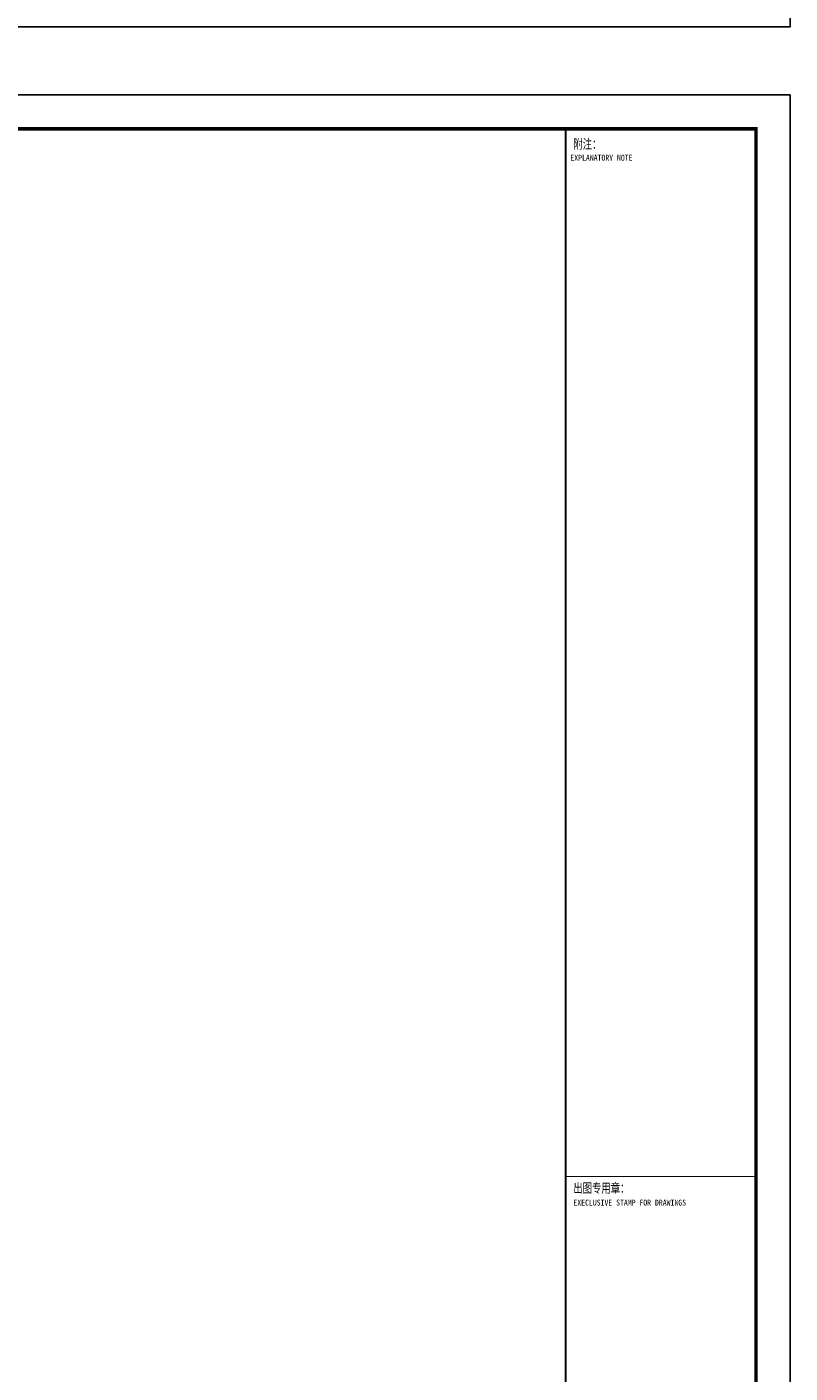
# Model space of a CAD drawing. Extents: x -302077 to 107904, y -9283 to 295706.
# Tile 250 of 256: x -6178 to 16267, y 196728 to 236306. Entities that reach past the tile are written whole.
import ezdxf
from ezdxf.enums import TextEntityAlignment as Align

# ---------------------------------------------------------------- set-up
doc = ezdxf.new("R2010")
doc.units = 0
doc.header["$LTSCALE"] = 500
doc.header["$MEASUREMENT"] = 0
doc.layers.get('0').update_dxf_attribs({"linetype": 'CONTINUOUS'})
doc.layers.add('PUB_TITLE', color=4, linetype='CONTINUOUS')
doc.layers.add('TK', color=7, linetype='CONTINUOUS')
doc.styles.add('TKHZ1', font='txt', dxfattribs={"width": 0.8})

# ---------------------------------------------------------------- blocks, each defined once
blk = doc.blocks.new('wrtgtg')
at = {"color": 4}
blk.add_line((7804, -4841), (7804, 52559), dxfattribs=at)
at = {"layer": 'PUB_TITLE'}
for p, q in [((-75296, 53559), (8804, 53559)), ((8804, 53559), (8804, -5841)), ((2204, 52559), (7804, 52559)), ((2204, 52559), (7804, 52559)), ((7804, -4841), (7804, 52559))]:
    blk.add_line(p, q, dxfattribs=at)
blk.add_lwpolyline([(-75296, -5841), (8804, -5841), (8804, 53559), (-75296, 53559)], close=True, dxfattribs=at)
at = {"layer": 'PUB_TITLE', "const_width": 100}
blk.add_lwpolyline([(-72796, -4841), (7804, -4841), (7804, 52559), (-72796, 52559)], close=True, dxfattribs=at)
at = {"layer": 'PUB_TITLE'}
for points, const_width in [([(2204, -4841), (2204, 52559)], 50), ([(2204, 21759), (7804, 21759)], 29.7)]:
    blk.add_lwpolyline(points, dxfattribs=dict(at, const_width=const_width))
at = {"layer": 'TK', "style": 'TKHZ1'}
for s, height, width, p in [('附注：', 280, 0.7, (2431, 51973)), ('出图专用章：', 280, 0.7, (2431, 21279)), ('EXECLUSIVE STAMP FOR DRAWINGS', 175, 0.8, (2431, 20904))]:
    blk.add_text(s, height=height, dxfattribs=dict(at, width=width)).set_placement(p)
at = {"layer": 'TK', "style": 'TKHZ1', "width": 0.8}
blk.add_text('EXPLANATORY NOTE', height=175, dxfattribs=at).set_placement((3257, 51710), align=Align.MIDDLE)

msp = doc.modelspace()

# ---------------------------------------------------------------- block references
for p in [(7462.635, 242147.088), (7462.635, 180749.881)]:
    msp.add_blockref('wrtgtg', p)

doc.saveas('drawing.dxf')
